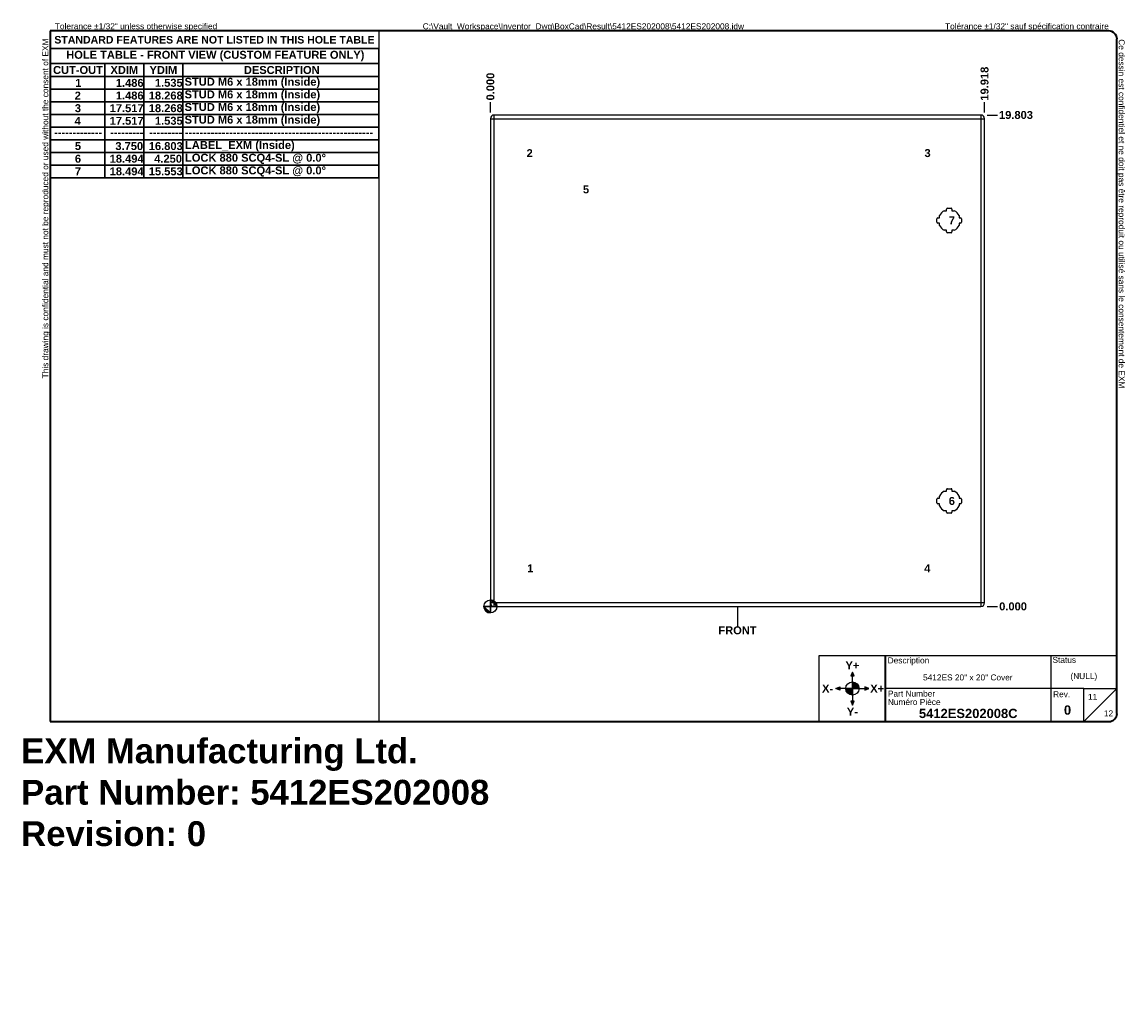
# Model space of a CAD drawing. Header units: inches. Extents: x 0 to 44.5, y -11 to 28.9.
import ezdxf

# ---------------------------------------------------------------- set-up
doc = ezdxf.new("R2010")
doc.units = ezdxf.units.IN
doc.header["$LTSCALE"] = 2.666667
doc.header["$MEASUREMENT"] = 0
doc.layers.get('0').update_dxf_attribs({"lineweight": 25})
for name, color, linetype, lineweight in [('Dimensions(ANSI)', 7, 'Continuous', 25), ('Sketch Geometry(ANSI)', 7, 'Continuous', 25), ('Symbols(ANSI)', 7, 'Continuous', 25), ('Visible Edges(ANSI)', 7, 'Continuous', 25), ('Visible Tangent Edges(ANSI)', 7, 'Continuous', 25)]:
    doc.layers.add(name, color=color, linetype=linetype, lineweight=lineweight)
doc.layers.add('Hatch', color=179, linetype='Continuous', lineweight=9, true_color=0x1e1e47)
doc.styles.add('Current-ANSI', font='arial.ttf')
doc.styles.add('Dimension-ANSI', font='arialbd.ttf')
doc.styles.get("Standard").update_dxf_attribs({"font": 'arialbd.ttf'})
doc.styles.add('Text Style44', font='arialbd.ttf')
doc.dimstyles.new('INCH-ANSI', dxfattribs={"dimscale": 2.666667, "dimtxt": 0.12, "dimasz": 0.098425, "dimexe": 0.04, "dimexo": 0.04, "dimgap": 0.031496, "dimtad": 0, "dimtih": 1, "dimtoh": 1, "dimdec": 3, "dimzin": 0, "dimdsep": 46, "dimtxsty": 'Dimension-ANSI', "dimcen": 0.09, "dimdle": 0.312, "dimclrd": 179, "dimclre": 179, "dimclrt": 7, "dimadec": 1, "dimazin": 0, "dimtfac": 1, "dimtdec": 3, "dimtofl": 0, "dimtmove": 0, "dimatfit": 3, "dimfxl": 1, "dimtolj": 1, "dimtzin": 4, "dimlwd": 25, "dimlwe": 25, "dimarcsym": 0})
doc.dimstyles.new('INCH-ANSI-VERTICAL', dxfattribs={"dimscale": 2.666667, "dimtxt": 0.12, "dimasz": 0.098425, "dimexe": 0.04, "dimexo": 0.04, "dimgap": 0.031496, "dimtad": 0, "dimtih": 1, "dimtoh": 1, "dimdec": 3, "dimzin": 0, "dimdsep": 46, "dimtxsty": 'Dimension-ANSI', "dimcen": 0.09, "dimdle": 0.312, "dimclrd": 179, "dimclre": 179, "dimclrt": 7, "dimadec": 1, "dimazin": 0, "dimtfac": 1, "dimtdec": 3, "dimtofl": 0, "dimtmove": 0, "dimatfit": 3, "dimfxl": 1, "dimtolj": 1, "dimtzin": 4, "dimlwd": 25, "dimlwe": 25, "dimarcsym": 0})

# ---------------------------------------------------------------- blocks, each defined once
blk = doc.blocks.new('Borders EXM - B (Inch) - B')
at = {"layer": 'Sketch Geometry(ANSI)', "linetype": 'Continuous', "lineweight": 35}
for p, q in [((16.438, 10.692), (0.437, 10.692)), ((0.437, 10.692), (0.437, 0.255)), ((16.562, 0.38), (16.562, 10.567)), ((0.437, 0.255), (16.438, 0.255))]:
    blk.add_line(p, q, dxfattribs=at)
at = {"layer": 'Sketch Geometry(ANSI)'}
for p, q in [((5.406, 10.692), (5.406, 0.255)), ((0.437, 10.428), (5.406, 10.428))]:
    blk.add_line(p, q, dxfattribs=at)
at = {"layer": 'Sketch Geometry(ANSI)', "linetype": 'Continuous', "lineweight": 35}
for centre, start, end in [((16.438, 10.567), 0, 90), ((16.438, 0.38), 270, 0)]:
    blk.add_arc(centre, 0.125, start, end, dxfattribs=at)
at = {"layer": 'Symbols(ANSI)', "color": 7, "char_height": 0.09, "attachment_point": 7, "style": 'Current-ANSI'}
for s, insert, rotation in [('This drawing is confidential and must not be reproduced or used without the consent of EXM', (0.437, 5.442), 90), ('Ce dessin est confidentiel et ne doit pas être reproduit ou utilisé sans le consentement de EXM', (16.562, 10.567), 270)]:
    blk.add_mtext(s, dxfattribs=dict(at, insert=insert, rotation=rotation))
for s, insert in [('Tolerance ±1/32" unless otherwise specified', (0.509, 10.692)), ('Tolérance ±1/32" sauf spécification contraire', (13.963, 10.692))]:
    blk.add_mtext(s, dxfattribs=dict(at, insert=insert))
at = {"layer": 'Symbols(ANSI)', "color": 7, "insert": (2.921, 10.559), "char_height": 0.114, "width": 4.96908, "attachment_point": 5, "style": 'Dimension-ANSI'}
blk.add_mtext('\\fArial|b1|i0;{\\H0.1140;STANDARD FEATURES ARE NOT LISTED IN THIS HOLE TABLE}', dxfattribs=at)
at = {"layer": 'Symbols(ANSI)', "color": 7, "style": 'Current-ANSI'}
blk.add_attdef('FILENAME_AND_PATH_001', (6.069, 10.718), '', height=0.09, dxfattribs=at)
blk = doc.blocks.new('Title Blocks EXM-2 - ANSI B')
at = {"layer": 'Hatch'}
for points in [[(12.725, 0.94), (12.75, 0.94), (12.75, 1)], [(12.775, 0.94), (12.75, 1), (12.75, 0.94)], [(12.56, 0.75), (12.56, 0.775), (12.5, 0.75)], [(12.56, 0.75), (12.5, 0.75), (12.56, 0.725)], [(12.94, 0.75), (13, 0.75), (12.94, 0.775)], [(12.94, 0.75), (12.94, 0.725), (13, 0.75)], [(12.75, 0.56), (12.725, 0.56), (12.75, 0.5)], [(12.75, 0.56), (12.75, 0.5), (12.775, 0.56)]]:
    blk.add_hatch(color=7, dxfattribs=at).paths.add_polyline_path(points)
h = blk.add_hatch(color=7, dxfattribs=at)
edge = h.paths.add_edge_path()
edge.add_line((12.75, 0.85), (12.75, 0.75))
edge.add_line((12.75, 0.75), (12.85, 0.75))
edge.add_arc((12.75, 0.75), 0.1, 0, 90)
h = blk.add_hatch(color=7, dxfattribs=at)
edge = h.paths.add_edge_path()
edge.add_line((12.75, 0.65), (12.75, 0.75))
edge.add_line((12.75, 0.75), (12.65, 0.75))
edge.add_arc((12.75, 0.75), 0.1, 180, 270)
at = {"layer": 'Sketch Geometry(ANSI)'}
for p, q in [((12.249, 1.25), (16.749, 1.25)), ((12.249, 0.25), (12.249, 1.25)), ((15.749, 1.25), (15.749, 0.75)), ((16.749, 1.25), (16.749, 0.375)), ((12.75, 1), (12.725, 0.94)), ((12.725, 0.94), (12.775, 0.94)), ((12.75, 0.85), (12.75, 1)), ((12.775, 0.94), (12.75, 1)), ((12.75, 0.75), (12.75, 0.85)), ((12.5, 0.75), (12.56, 0.775)), ((12.65, 0.75), (12.5, 0.75)), ((12.56, 0.725), (12.5, 0.75)), ((12.56, 0.775), (12.56, 0.725)), ((12.75, 0.75), (12.65, 0.75)), ((12.75, 0.75), (12.85, 0.75)), ((12.75, 0.75), (12.75, 0.65)), ((12.85, 0.75), (13, 0.75)), ((13, 0.75), (12.94, 0.775)), ((12.94, 0.775), (12.94, 0.725)), ((12.94, 0.725), (13, 0.75)), ((15.749, 0.75), (13.249, 0.75)), ((16.249, 0.75), (15.749, 0.75)), ((15.749, 0.75), (15.749, 0.25)), ((16.249, 0.25), (16.249, 0.75)), ((16.249, 0.75), (16.749, 0.75)), ((16.249, 0.25), (16.749, 0.75)), ((12.775, 0.56), (12.725, 0.56)), ((12.725, 0.56), (12.75, 0.5)), ((12.75, 0.65), (12.75, 0.5)), ((12.75, 0.5), (12.775, 0.56)), ((13.249, 0.25), (12.249, 0.25)), ((16.624, 0.25), (13.249, 0.25))]:
    blk.add_line(p, q, dxfattribs=at)
at = {"layer": 'Sketch Geometry(ANSI)', "linetype": 'Continuous', "lineweight": 35}
blk.add_line((13.249, 0.25), (13.249, 1.25), dxfattribs=at)
at = {"layer": 'Sketch Geometry(ANSI)'}
blk.add_circle((12.75, 0.75), 0.1, dxfattribs=at)
blk.add_arc((16.624, 0.375), 0.125, 270, 0, dxfattribs=at)
at = {"layer": 'Symbols(ANSI)', "color": 7}
for s, insert, char_height, attachment_point, style in [('Description', (13.283, 1.103), 0.09, 7, 'Current-ANSI'), ('Status', (15.774, 1.137), 0.09, 7, 'Current-ANSI'), ('\\fArial|b1|i0;Y+', (12.75, 1.1), 0.12, 5, 'Dimension-ANSI'), ('\\fArial|b1|i0;X-', (12.375, 0.75), 0.12, 5, 'Dimension-ANSI'), ('\\fArial|b1|i0;X+', (13.125, 0.75), 0.12, 5, 'Dimension-ANSI'), ('Part Number', (13.287, 0.627), 0.09, 7, 'Current-ANSI'), ('Numéro Pièce', (13.286, 0.5), 0.09, 7, 'Current-ANSI'), ('\\fArial|b1|i0;Y-', (12.75, 0.4), 0.12, 5, 'Dimension-ANSI')]:
    blk.add_mtext(s, dxfattribs=dict(at, insert=insert, char_height=char_height, attachment_point=attachment_point, style=style))
at = {"layer": 'Symbols(ANSI)', "color": 7, "insert": (15.783, 0.618), "char_height": 0.09, "width": 0.25854, "attachment_point": 7, "style": 'Current-ANSI'}
blk.add_mtext('Rev.', dxfattribs=at)
at = {"layer": 'Symbols(ANSI)', "color": 7}
for tag, p, height, style in [('IDW_DESC_IAM_001', (13.817, 0.873), 0.09, 'Current-ANSI'), ('DESIGN_STATE_001', (16.045, 0.893), 0.09, 'Current-ANSI'), ('Sheet_Number_001', (16.311, 0.58), 0.09, 'Current-ANSI'), ('IDW_NAME_IAM_001', (13.756, 0.304), 0.14, 'Text Style44'), ('IDW_REV_001', (15.947, 0.355), 0.14, 'Text Style44'), ('Number_of_sheets_001', (16.551, 0.33), 0.09, 'Current-ANSI')]:
    blk.add_attdef(tag, p, '', height=height, dxfattribs=dict(at, style=style))
blk = doc.blocks.new('Origin Indicator Symbol6')
at = {"layer": 'Dimensions(ANSI)'}
h = blk.add_hatch(color=7, dxfattribs=at)
edge = h.paths.add_edge_path(flags=0)
edge.add_line((7.092, 2.094), (7.191, 1.996))
edge.add_arc((7.092, 1.996), 0.0984, 0, 90)
h = blk.add_hatch(color=7, dxfattribs=at)
edge = h.paths.add_edge_path(flags=0)
edge.add_line((7.092, 1.897), (6.994, 1.996))
edge.add_arc((7.092, 1.996), 0.0984, 180, 270)
at = {"layer": 'Dimensions(ANSI)', "color": 7, "linetype": 'Continuous'}
for p, q in [((7.092, 2.094), (7.191, 1.996)), ((7.092, 1.897), (6.994, 1.996))]:
    blk.add_line(p, q, dxfattribs=at)
at = {"layer": 'Dimensions(ANSI)', "color": 7, "linetype": 'Continuous', "flags": 128}
for points in [[(7.092, 1.996), (7.191, 1.996), (7.092, 2.094), (7.092, 1.996)], [(7.092, 1.996), (7.092, 2.094), (7.092, 1.897), (7.092, 1.996)], [(7.092, 1.996), (7.092, 1.897), (6.994, 1.996), (7.092, 1.996)], [(7.092, 1.996), (6.994, 1.996), (7.092, 1.996), (7.092, 1.996)]]:
    blk.add_lwpolyline(points, dxfattribs=at)
at = {"layer": 'Dimensions(ANSI)', "color": 7, "linetype": 'Continuous'}
blk.add_circle((7.092, 1.996), 0.0984, dxfattribs=at)
for start, end in [(0, 90), (180, 270)]:
    blk.add_arc((7.092, 1.996), 0.0984, start, end, dxfattribs=at)
at = {"layer": 'Dimensions(ANSI)', "color": 7}
for points in [[(7.092, 1.996), (7.191, 1.996), (7.092, 2.094), (7.092, 1.996)], [(7.092, 1.996), (7.092, 2.094), (7.092, 1.897), (7.092, 1.996)], [(7.092, 1.996), (7.092, 1.897), (6.994, 1.996), (7.092, 1.996)], [(7.092, 1.996), (6.994, 1.996), (7.092, 1.996)]]:
    blk.add_solid(points, dxfattribs=at)
blk = doc.blocks.new('Leader Text10')
at = {"layer": 'Symbols(ANSI)', "color": 7, "insert": (7.648, 2.511), "char_height": 0.12, "attachment_point": 7, "style": 'Dimension-ANSI'}
blk.add_mtext('1', dxfattribs=at)
blk = doc.blocks.new('Leader Text11')
at = {"layer": 'Symbols(ANSI)', "color": 7, "insert": (7.639, 8.786), "char_height": 0.12, "attachment_point": 7, "style": 'Dimension-ANSI'}
blk.add_mtext('2', dxfattribs=at)
blk = doc.blocks.new('Leader Text12')
at = {"layer": 'Symbols(ANSI)', "color": 7, "insert": (13.653, 8.785), "char_height": 0.12, "attachment_point": 7, "style": 'Dimension-ANSI'}
blk.add_mtext('3', dxfattribs=at)
blk = doc.blocks.new('Leader Text13')
at = {"layer": 'Symbols(ANSI)', "color": 7, "insert": (13.649, 2.511), "char_height": 0.12, "attachment_point": 7, "style": 'Dimension-ANSI'}
blk.add_mtext('4', dxfattribs=at)
blk = doc.blocks.new('Leader Text14')
at = {"layer": 'Symbols(ANSI)', "color": 7, "insert": (8.491, 8.236), "char_height": 0.12, "attachment_point": 7, "style": 'Dimension-ANSI'}
blk.add_mtext('5', dxfattribs=at)
blk = doc.blocks.new('Leader Text15')
at = {"layer": 'Symbols(ANSI)', "color": 7, "insert": (14.02, 3.528), "char_height": 0.12, "attachment_point": 7, "style": 'Dimension-ANSI'}
blk.add_mtext('6', dxfattribs=at)
blk = doc.blocks.new('Leader Text16')
at = {"layer": 'Symbols(ANSI)', "color": 7, "insert": (14.02, 7.769), "char_height": 0.12, "attachment_point": 7, "style": 'Dimension-ANSI'}
blk.add_mtext('7', dxfattribs=at)
blk = doc.blocks.new('Table5')
at = {"layer": 'Symbols(ANSI)', "color": 7, "lineweight": 30}
for p, q in [((0.438, 10.428), (5.406, 10.428)), ((0.438, 10.428), (0.438, 10.202)), ((5.406, 10.428), (5.406, 10.202)), ((0.438, 10.202), (5.406, 10.202)), ((0.438, 10.202), (0.438, 10.003)), ((1.264, 10.202), (1.264, 10.003)), ((1.855, 10.202), (1.855, 10.003)), ((2.445, 10.202), (2.445, 10.003)), ((5.406, 10.202), (5.406, 10.003)), ((0.438, 10.003), (5.406, 10.003)), ((0.438, 10.003), (0.438, 8.474)), ((1.264, 10.003), (1.264, 8.474)), ((1.855, 10.003), (1.855, 8.474)), ((2.445, 10.003), (2.445, 8.474)), ((5.406, 10.003), (5.406, 8.474)), ((0.438, 9.812), (5.406, 9.812)), ((0.438, 9.621), (5.406, 9.621)), ((0.438, 9.43), (5.406, 9.43)), ((0.438, 9.239), (5.406, 9.239)), ((0.438, 9.048), (5.406, 9.048)), ((0.438, 8.857), (5.406, 8.857)), ((0.438, 8.665), (5.406, 8.665)), ((0.438, 8.474), (5.406, 8.474))]:
    blk.add_line(p, q, dxfattribs=at)
at = {"layer": 'Symbols(ANSI)', "color": 7, "char_height": 0.12, "attachment_point": 7, "style": 'Dimension-ANSI'}
for s, insert in [('HOLE TABLE - FRONT VIEW (CUSTOM FEATURE ONLY)', (0.681, 10.236)), ('CUT-OUT', (0.482, 10.041)), ('XDIM', (1.35, 10.043)), ('YDIM', (1.94, 10.043)), ('DESCRIPTION', (3.366, 10.041)), ('1', (0.818, 9.848)), ('1.486', (1.431, 9.846)), ('1.535', (2.022, 9.847)), ('STUD M6 x 18mm (Inside)', (2.47, 9.829)), ('2', (0.809, 9.656)), ('1.486', (1.431, 9.655)), ('18.268', (1.929, 9.655)), ('STUD M6 x 18mm (Inside)', (2.47, 9.638)), ('3', (0.811, 9.464)), ('17.517', (1.338, 9.464)), ('18.268', (1.929, 9.464)), ('STUD M6 x 18mm (Inside)', (2.47, 9.447)), ('4', (0.808, 9.274)), ('17.517', (1.338, 9.273)), ('1.535', (2.022, 9.273)), ('STUD M6 x 18mm (Inside)', (2.47, 9.256)), ('-------------', (0.498, 9.1)), ('---------', (1.345, 9.1)), ('---------', (1.935, 9.1)), ('---------------------------------------------------', (2.473, 9.1)), ('5', (0.812, 8.892)), ('3.750', (1.424, 8.891)), ('16.803', (1.929, 8.891)), ('LABEL_EXM (Inside)', (2.477, 8.873)), ('6', (0.812, 8.7)), ('18.494', (1.338, 8.7)), ('4.250', (2.011, 8.7)), ('LOCK 880 SCQ4-SL @ 0.0°', (2.477, 8.682)), ('7', (0.812, 8.511)), ('18.494', (1.338, 8.509)), ('15.553', (1.929, 8.509)), ('LOCK 880 SCQ4-SL @ 0.0°', (2.477, 8.491))]:
    blk.add_mtext(s, dxfattribs=dict(at, insert=insert))
blk = doc.blocks.new('*D26')
at = {"layer": 'Defpoints', "color": 0, "linetype": 'Continuous', "transparency": 16777216}
for p in [(18.912, 25.65), (18.912, 25.125), (18.912, 25.125)]:
    blk.add_point(p, dxfattribs=at)
at = {"layer": 'Dimensions(ANSI)', "color": 179, "linetype": 'Continuous', "lineweight": 25, "true_color": 0x262658, "transparency": 16777216}
blk.add_line((18.912, 25.231), (18.912, 25.65), dxfattribs=at)
at = {"layer": 'Dimensions(ANSI)', "color": 7, "linetype": 'Continuous', "lineweight": 25, "transparency": 16777216, "insert": (18.912, 26.272), "char_height": 0.32, "attachment_point": 5, "rotation": 90, "style": 'Dimension-ANSI'}
blk.add_mtext('\\A1;0.000', dxfattribs=at)
blk = doc.blocks.new('*D27')
at = {"layer": 'Defpoints', "color": 0, "linetype": 'Continuous', "transparency": 16777216}
for p in [(38.83, 25.65), (18.912, 25.125), (38.83, 25.125)]:
    blk.add_point(p, dxfattribs=at)
at = {"layer": 'Dimensions(ANSI)', "color": 179, "linetype": 'Continuous', "lineweight": 25, "true_color": 0x262658, "transparency": 16777216}
blk.add_line((38.83, 25.231), (38.83, 25.65), dxfattribs=at)
at = {"layer": 'Dimensions(ANSI)', "color": 7, "linetype": 'Continuous', "lineweight": 25, "transparency": 16777216, "insert": (38.83, 26.389), "char_height": 0.32, "attachment_point": 5, "rotation": 90, "style": 'Dimension-ANSI'}
blk.add_mtext('\\A1;19.918', dxfattribs=at)
blk = doc.blocks.new('*D28')
at = {"layer": 'Defpoints', "color": 0, "linetype": 'Continuous', "transparency": 16777216}
for p in [(38.83, 5.322), (38.83, 5.322), (39.355, 5.322)]:
    blk.add_point(p, dxfattribs=at)
at = {"layer": 'Dimensions(ANSI)', "color": 179, "linetype": 'Continuous', "lineweight": 25, "true_color": 0x262658, "transparency": 16777216}
blk.add_line((38.937, 5.322), (39.355, 5.322), dxfattribs=at)
at = {"layer": 'Dimensions(ANSI)', "color": 7, "linetype": 'Continuous', "lineweight": 25, "transparency": 16777216, "insert": (39.978, 5.322), "char_height": 0.32, "attachment_point": 5, "style": 'Dimension-ANSI'}
blk.add_mtext('\\A1;0.000', dxfattribs=at)
blk = doc.blocks.new('*D29')
at = {"layer": 'Defpoints', "color": 0, "linetype": 'Continuous', "transparency": 16777216}
for p in [(38.83, 25.125), (39.355, 25.125), (38.83, 5.322)]:
    blk.add_point(p, dxfattribs=at)
at = {"layer": 'Dimensions(ANSI)', "color": 179, "linetype": 'Continuous', "lineweight": 25, "true_color": 0x262658, "transparency": 16777216}
blk.add_line((38.937, 25.125), (39.355, 25.125), dxfattribs=at)
at = {"layer": 'Dimensions(ANSI)', "color": 7, "linetype": 'Continuous', "lineweight": 25, "transparency": 16777216, "insert": (40.096, 25.125), "char_height": 0.32, "attachment_point": 5, "style": 'Dimension-ANSI'}
blk.add_mtext('\\A1;19.803', dxfattribs=at)
blk = doc.blocks.new('FRONT-5412ES202008B_merged.idw')
at = {"layer": 'Sketch Geometry(ANSI)'}
blk.add_line((0, 0.15), (0, -0.15), dxfattribs=at)
at = {"layer": 'Symbols(ANSI)', "color": 7, "insert": (0, -0.212), "char_height": 0.12, "attachment_point": 5, "style": 'Dimension-ANSI'}
blk.add_mtext('\\fArial|b1|i0;FRONT', dxfattribs=at)

msp = doc.modelspace()

# ---------------------------------------------------------------- linework, layer by layer
at = {"layer": 'Visible Edges(ANSI)'}
for p, q in [((18.9124, 24.9786), (18.9124, 5.4676)), ((38.6844, 25.1246), (19.0584, 25.1246)), ((38.8304, 5.4676), (38.8304, 24.9786)), ((37.3358, 21.3696), (37.477, 21.3696)), ((36.9114, 20.804), (36.9114, 20.9452)), ((36.9508, 20.9846), (37.0107, 20.9846)), ((37.0107, 20.9846), (37.0107, 21.0736)), ((37.2073, 21.2703), (37.2964, 21.2703)), ((37.2964, 21.2703), (37.2964, 21.3302)), ((37.5164, 21.3302), (37.5164, 21.2703)), ((37.5164, 21.2703), (37.6054, 21.2703)), ((37.8021, 21.0736), (37.8021, 20.9846)), ((37.8021, 20.9846), (37.862, 20.9846)), ((37.9014, 20.9452), (37.9014, 20.804)), ((37.0107, 20.7646), (36.9508, 20.7646)), ((37.0107, 20.6756), (37.0107, 20.7646)), ((37.2964, 20.4789), (37.2073, 20.4789)), ((37.2964, 20.419), (37.2964, 20.4789)), ((37.6054, 20.4789), (37.5164, 20.4789)), ((37.5164, 20.4789), (37.5164, 20.419)), ((37.862, 20.7646), (37.8021, 20.7646)), ((37.8021, 20.7646), (37.8021, 20.6756)), ((37.477, 20.3796), (37.3358, 20.3796)), ((37.2073, 9.9673), (37.2964, 9.9673)), ((37.2964, 9.9673), (37.2964, 10.0272)), ((37.3358, 10.0666), (37.477, 10.0666)), ((37.5164, 10.0272), (37.5164, 9.9673)), ((37.5164, 9.9673), (37.6054, 9.9673)), ((36.9114, 9.501), (36.9114, 9.6422)), ((36.9508, 9.6816), (37.0107, 9.6816)), ((37.0107, 9.4616), (36.9508, 9.4616)), ((37.0107, 9.6816), (37.0107, 9.7706)), ((37.0107, 9.3726), (37.0107, 9.4616)), ((37.8021, 9.7706), (37.8021, 9.6816)), ((37.8021, 9.6816), (37.862, 9.6816)), ((37.862, 9.4616), (37.8021, 9.4616)), ((37.8021, 9.4616), (37.8021, 9.3726)), ((37.9014, 9.6422), (37.9014, 9.501)), ((37.2964, 9.1759), (37.2073, 9.1759)), ((37.2964, 9.116), (37.2964, 9.1759)), ((37.477, 9.0766), (37.3358, 9.0766)), ((37.6054, 9.1759), (37.5164, 9.1759)), ((37.5164, 9.1759), (37.5164, 9.116)), ((19.0584, 5.3216), (38.6844, 5.3216))]:
    msp.add_line(p, q, dxfattribs=at)
for centre, radius, start, end in [((19.0584, 24.9786), 0.146, 90, 180), ((38.6844, 24.9786), 0.146, 0, 90), ((37.3358, 21.3302), 0.0394, 90, 180), ((37.477, 21.3302), 0.0394, 0, 90), ((36.9508, 20.9452), 0.0394, 90, 180), ((37.4064, 20.8746), 0.4429, 116.70485, 153.29515), ((37.4064, 20.8746), 0.4429, 26.70485, 63.29515), ((37.862, 20.9452), 0.0394, 0, 90), ((36.9508, 20.804), 0.0394, 180, 270), ((37.4064, 20.8746), 0.4429, 206.70485, 243.29515), ((37.4064, 20.8746), 0.4429, 296.70485, 333.29515), ((37.862, 20.804), 0.0394, 270, 0), ((37.3358, 20.419), 0.0394, 180, 270), ((37.477, 20.419), 0.0394, 270, 0), ((37.4064, 9.5716), 0.4429, 116.70485, 153.29515), ((37.3358, 10.0272), 0.0394, 90, 180), ((37.477, 10.0272), 0.0394, 0, 90), ((37.4064, 9.5716), 0.4429, 26.70485, 63.29515), ((36.9508, 9.6422), 0.0394, 90, 180), ((36.9508, 9.501), 0.0394, 180, 270), ((37.4064, 9.5716), 0.4429, 206.70485, 243.29515), ((37.4064, 9.5716), 0.4429, 296.70485, 333.29515), ((37.862, 9.6422), 0.0394, 0, 90), ((37.862, 9.501), 0.0394, 270, 0), ((37.3358, 9.116), 0.0394, 180, 270), ((37.477, 9.116), 0.0394, 270, 0), ((19.0584, 5.4676), 0.146, 180, 270), ((38.6844, 5.4676), 0.146, 270, 0)]:
    msp.add_arc(centre, radius, start, end, dxfattribs=at)
at = {"layer": 'Visible Tangent Edges(ANSI)'}
for p, q in [((18.9124, 24.9786), (19.0584, 24.9786)), ((19.0584, 24.9786), (19.0584, 25.1246)), ((19.0584, 24.9786), (38.6844, 24.9786)), ((19.0584, 5.4676), (19.0584, 24.9786)), ((38.6844, 25.1246), (38.6844, 24.9786)), ((38.6844, 24.9786), (38.8304, 24.9786)), ((38.6844, 24.9786), (38.6844, 5.4676)), ((19.0584, 5.4676), (18.9124, 5.4676)), ((19.0584, 5.3216), (19.0584, 5.4676)), ((38.6844, 5.4676), (19.0584, 5.4676)), ((38.6844, 5.4676), (38.6844, 5.3216)), ((38.8304, 5.4676), (38.6844, 5.4676))]:
    msp.add_line(p, q, dxfattribs=at)

# ---------------------------------------------------------------- block references
at = {"xscale": 2.666666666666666, "yscale": 2.666666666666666, "zscale": 2.666666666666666}
for name, p, values in [('Borders EXM - B (Inch) - B', (0, 0), {'FILENAME_AND_PATH_001': 'C:\\Vault_Workspace\\Inventor_Dwg\\BoxCad\\Result\\5412ES202008\\5412ES202008.idw'}), ('Title Blocks EXM-2 - ANSI B', (-0.4969, 0.0121), {'IDW_REV_001': '0', 'Sheet_Number_001': '11', 'Number_of_sheets_001': '12', 'IDW_DESC_IAM_001': '5412ES 20" x 20" Cover', 'DESIGN_STATE_001': '(NULL)', 'IDW_NAME_IAM_001': '5412ES202008C'})]:
    msp.add_blockref(name, p, dxfattribs=at).add_auto_attribs(values)
for name, p in [('Table5', (0, 0)), ('FRONT-5412ES202008B_merged.idw', (28.8714, 4.9226))]:
    msp.add_blockref(name, p, dxfattribs=at)
at = {"layer": 'Dimensions(ANSI)', "xscale": 2.666666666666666, "yscale": 2.666666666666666, "zscale": 2.666666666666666}
msp.add_blockref('Origin Indicator Symbol6', (0, 0), dxfattribs=at)
at = {"layer": 'Symbols(ANSI)', "xscale": 2.666666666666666, "yscale": 2.666666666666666, "zscale": 2.666666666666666}
for name in ['Leader Text11', 'Leader Text12', 'Leader Text14', 'Leader Text16', 'Leader Text15', 'Leader Text10', 'Leader Text13']:
    msp.add_blockref(name, (0, 0), dxfattribs=at)

# ---------------------------------------------------------------- texts
at = {"insert": (0, 0), "char_height": 1, "attachment_point": 1}
msp.add_mtext_dynamic_manual_height_columns('EXM Manufacturing Ltd.\\PPart Number: 5412ES202008\\PRevision: 0', width=6.990976, gutter_width=1, heights=[0], dxfattribs=at).dxf.set("width", 100)
at = {"layer": 'Symbols(ANSI)', "color": 7, "insert": (19.8854, 1.0499), "char_height": 0.32, "attachment_point": 4, "style": 'Dimension-ANSI'}
msp.add_mtext('\\A1; ', dxfattribs=at)

# ---------------------------------------------------------------- dimensions: what is measured, and where the dimension line sits
at = {"layer": 'Dimensions(ANSI)', "color": 179, "linetype": 'Continuous', "lineweight": 25, "true_color": 0x262658}
for feature_location, offset, dtype, origin, dimstyle, picture, middle in [((18.9123910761, 25.1245971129), (0, 0.5249343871), 1, (18.9123910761, 25.1245971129), 'INCH-ANSI-VERTICAL', '*D26', (18.9123910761, 26.2724569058)), ((38.8304, 25.1246), (0, 0.5249), 1, (18.9124, 25.1246), 'INCH-ANSI-VERTICAL', '*D27', (38.8304, 26.3895)), ((38.8304, 25.1246), (0.5249, 0), 0, (38.8304, 5.3216), 'INCH-ANSI', '*D29', (40.0957, 25.1246)), ((38.8303910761, 5.3215971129), (0.5249343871, 0), 0, (38.8303910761, 5.3215971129), 'INCH-ANSI', '*D28', (39.9782508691, 5.3215971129))]:
    dim = msp.add_ordinate_dim(feature_location=feature_location, offset=offset, dtype=dtype, origin=origin, dimstyle=dimstyle, override={"dimgap": 0.031496, "dimtad": 0, "dimdec": 3, "dimtol": 0, "dimlim": 0, "dimtp": 0, "dimtm": 0, "dimtdec": 3}, dxfattribs=at)
    dim.commit()
    dim.dimension.update_dxf_attribs({"geometry": picture, "text_midpoint": middle})

doc.saveas('drawing.dxf')
